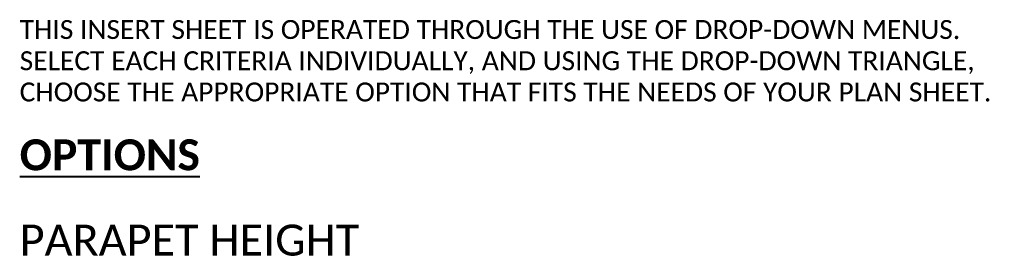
# Model space of a CAD drawing. Extents: x -1776 to -1159, y -2524 to -2272.
# Tile 12 of 12: x -1374 to -1159, y -2323 to -2272. Entities that reach past the tile are written whole.
import ezdxf

# ---------------------------------------------------------------- set-up
doc = ezdxf.new("R2010")
doc.units = 0
doc.header["$MEASUREMENT"] = 0
for name, color, linetype, lineweight in [('B_ANNO_DIM', 7, 'Continuous', 18), ('B_ANNO_TEXT', 7, 'Continuous', 18), ('B_ANNO_TEXT_TITLE', 7, 'Continuous', 40)]:
    doc.layers.add(name, color=color, linetype=linetype, lineweight=lineweight)
doc.styles.add('Annotative', font='calibri.ttf', dxfattribs={"height": 0.0625})
doc.styles.add('Title', font='calibrib.ttf', dxfattribs={"height": 0.125})

# ---------------------------------------------------------------- blocks, each defined once
blk = doc.blocks.new('INS_JTMODCVR4_BASE')
at = {"layer": 'B_ANNO_TEXT', "color": 7, "linetype": 'Continuous', "lineweight": 18, "insert": (402, 252), "char_height": 4.5, "width": 217.527131, "attachment_point": 1, "line_spacing_factor": 0.990002, "style": 'Annotative'}
blk.add_mtext('{\\H0.91667x;\\C256;THIS INSERT SHEET IS OPERATED THROUGH THE USE OF DROP-DOWN MENUS. SELECT EACH CRITERIA INDIVIDUALLY, AND USING THE DROP-DOWN TRIANGLE, CHOOSE THE APPROPRIATE OPTION THAT FITS THE NEEDS OF YOUR PLAN SHEET.}', dxfattribs=at)
at = {"layer": 'B_ANNO_TEXT_TITLE', "color": 7, "linetype": 'Continuous', "lineweight": 40, "insert": (402, 226), "char_height": 6.750027, "attachment_point": 1, "line_spacing_factor": 0.8, "style": 'Title'}
blk.add_mtext('{\\LOPTIONS}', dxfattribs=at)
blk = doc.blocks.new('*U651')
at = {"layer": 'B_ANNO_TEXT', "insert": (402, 204), "char_height": 6.75, "width": 95.170864, "attachment_point": 4, "line_spacing_factor": 0.8, "style": 'Annotative'}
blk.add_mtext('PARAPET HEIGHT', dxfattribs=at)

msp = doc.modelspace()

# ---------------------------------------------------------------- block references
at = {"layer": 'B_ANNO_DIM'}
msp.add_blockref('INS_JTMODCVR4_BASE', (-1776.09, -2524.25), dxfattribs=at)

# ---------------------------------------------------------------- next in the draw order: block references
msp.add_blockref('*U651', (-1776.09, -2524.25), dxfattribs=at)

doc.saveas('drawing.dxf')
